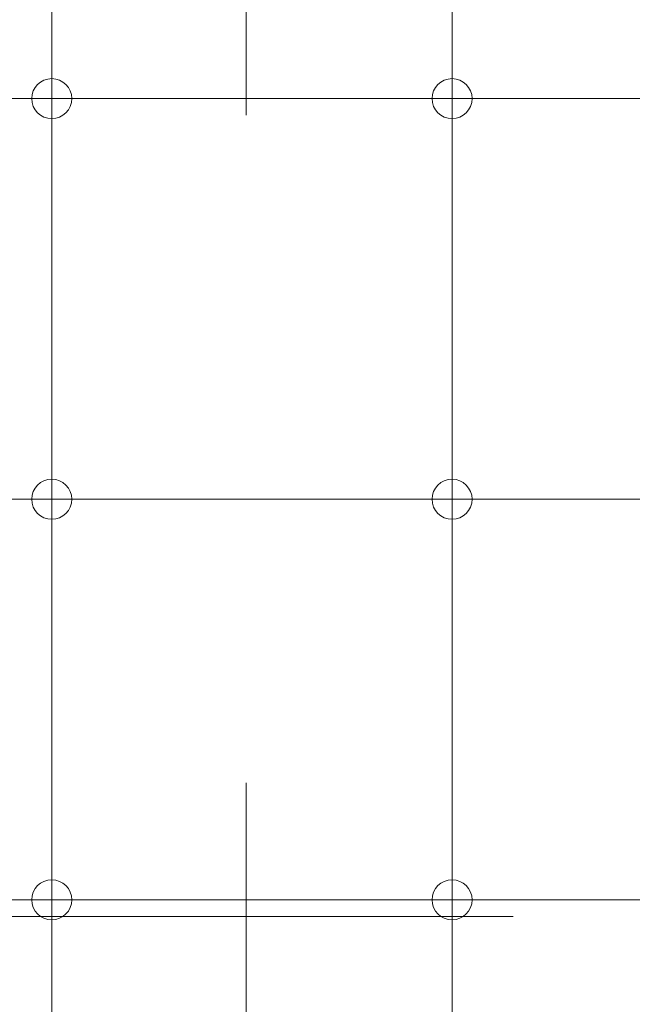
# Model space of a CAD drawing. Header units: metres. Extents: x -45 to 152, y -127 to 99.
# Tile 98 of 256: x -31.39 to -30.471, y -12.282 to -10.807. Entities that reach past the tile are written whole.
import ezdxf

# ---------------------------------------------------------------- set-up
doc = ezdxf.new("R2010")
doc.units = ezdxf.units.M
doc.linetypes.add('Raster 01', pattern=[2, 1, -1])
for name, color, linetype, lineweight in [('036_Bodenbelagarbeiten-350 Doppelbodenelement', 7, 'Continuous', 9), ('_1.35m (3D)', 7, 'Continuous', 9), ('_OG 2 (2D)', 7, 'Continuous', 9)]:
    doc.layers.add(name, color=color, linetype=linetype, lineweight=lineweight)
doc.layers.add('AV1-Raster', color=7, linetype='Raster 01', lineweight=9, true_color=0xa6a6a6)

# ---------------------------------------------------------------- blocks, each defined once
blk = doc.blocks.new('Group-2')
at = {"layer": 'AV1-Raster'}
for p, q in [((-31.05, -22.95), (-31.05, 1.35)), ((1.35, -12.15), (-40.5, -12.15))]:
    blk.add_line(p, q, dxfattribs=at)
blk = doc.blocks.new('1.35m (3D)')
at = {"layer": 'AV1-Raster', "color": 7}
blk.add_blockref('Group-2', (0, 0), dxfattribs=at)
blk = doc.blocks.new('OG 2 (2D)')
at = {"layer": '036_Bodenbelagarbeiten-350 Doppelbodenelement', "color": 230, "linetype": 'Continuous', "flags": 128}
for points in [[(-31.9416, -10.325), (-31.3416, -10.325), (-31.3416, -10.925), (-31.9416, -10.925)], [(-31.3416, -10.325), (-30.7416, -10.325), (-30.7416, -10.925), (-31.3416, -10.925)], [(-30.7416, -10.325), (-30.1416, -10.325), (-30.1416, -10.925), (-30.7416, -10.925)], [(-31.9416, -10.925), (-31.3416, -10.925), (-31.3416, -11.525), (-31.9416, -11.525)], [(-31.3416, -10.925), (-30.7416, -10.925), (-30.7416, -11.525), (-31.3416, -11.525)], [(-30.7416, -10.925), (-30.1416, -10.925), (-30.1416, -11.525), (-30.7416, -11.525)], [(-31.9416, -11.525), (-31.3416, -11.525), (-31.3416, -12.125), (-31.9416, -12.125)], [(-31.3416, -11.525), (-30.7416, -11.525), (-30.7416, -12.125), (-31.3416, -12.125)], [(-30.7416, -11.525), (-30.1416, -11.525), (-30.1416, -12.125), (-30.7416, -12.125)], [(-31.9416, -12.125), (-31.3416, -12.125), (-31.3416, -12.725), (-31.9416, -12.725)], [(-31.3416, -12.125), (-30.7416, -12.125), (-30.7416, -12.725), (-31.3416, -12.725)], [(-30.7416, -12.125), (-30.1416, -12.125), (-30.1416, -12.725), (-30.7416, -12.725)]]:
    blk.add_lwpolyline(points, close=True, dxfattribs=at)
at = {"layer": '036_Bodenbelagarbeiten-350 Doppelbodenelement', "color": 230, "lineweight": 18}
for centre in [(-31.3416, -10.925), (-30.7416, -10.925), (-31.3416, -11.525), (-30.7416, -11.525), (-31.3416, -12.125), (-30.7416, -12.125)]:
    blk.add_circle(centre, 0.03, dxfattribs=at)

msp = doc.modelspace()

# ---------------------------------------------------------------- block references
at = {"layer": '_1.35m (3D)'}
msp.add_blockref('1.35m (3D)', (0, 0), dxfattribs=at)

# ---------------------------------------------------------------- next in the draw order: block references
at = {"layer": '_OG 2 (2D)'}
msp.add_blockref('OG 2 (2D)', (0, 0), dxfattribs=at)

doc.saveas('drawing.dxf')
